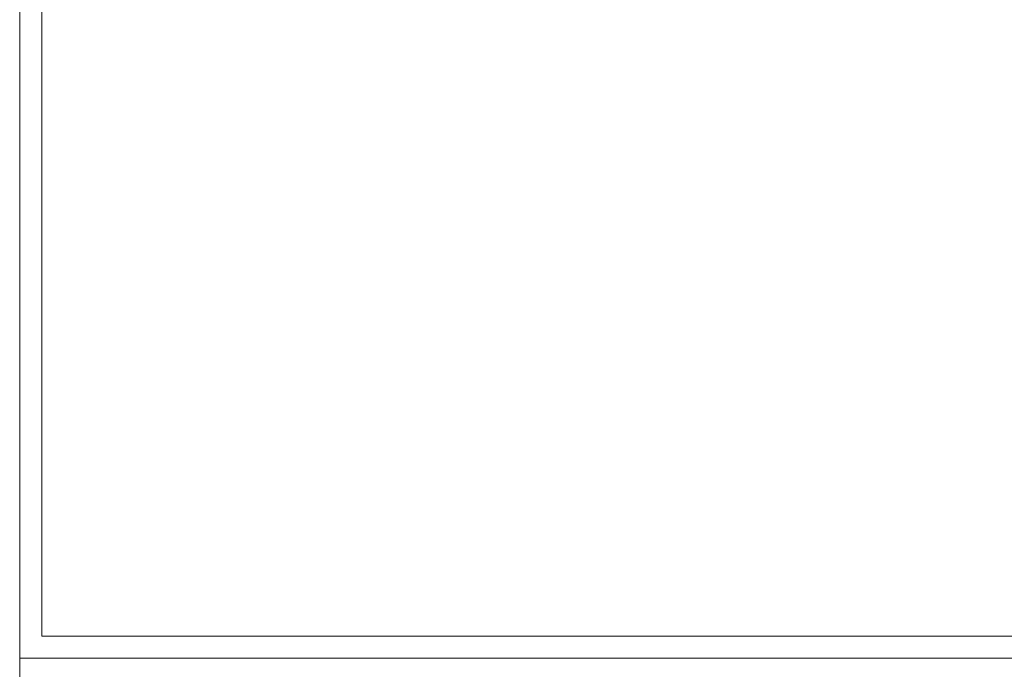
# Model space of a CAD drawing. Header units: millimetres. Extents: x 107252 to 132489, y 44218 to 60710.
# Tile 14 of 72: x 109352 to 111584, y 53103 to 54576. Entities that reach past the tile are written whole.
import ezdxf

# ---------------------------------------------------------------- set-up
doc = ezdxf.new("R2010")
doc.units = ezdxf.units.MM
doc.layers.add('cienka', color=3, linetype='Continuous', lineweight=18)

msp = doc.modelspace()

# ---------------------------------------------------------------- linework, layer by layer
at = {"layer": 'cienka'}
for p, q in [((109351.976, 56098.443), (109351.976, 53128.443)), ((109401.976, 56048.443), (109401.976, 53178.443)), ((109401.976, 53178.443), (115241.976, 53178.443)), ((109351.976, 53128.443), (115291.976, 53128.443)), ((109351.976, 53128.443), (115291.976, 53128.443)), ((109351.976, 53128.443), (109351.976, 50158.443))]:
    msp.add_line(p, q, dxfattribs=at)

doc.saveas('drawing.dxf')
